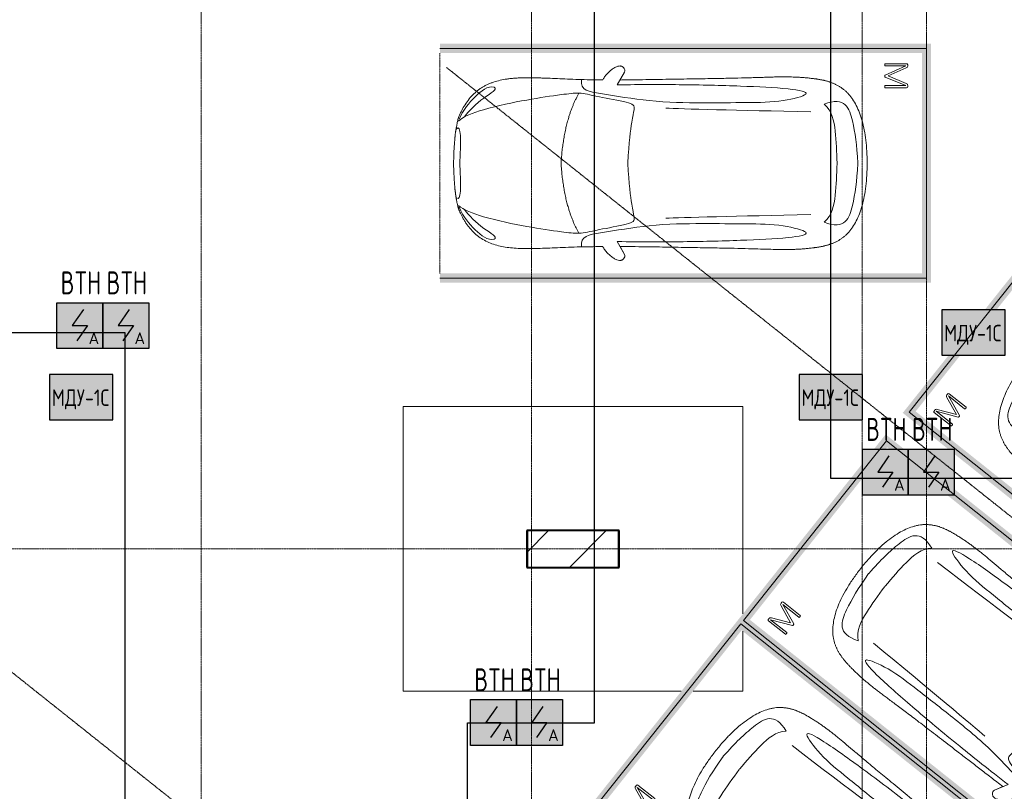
# Model space of a CAD drawing. Header units: millimetres. Extents: x -135639 to 224623, y -383017 to -59102.
# Tile 88 of 256: x 68618 to 79342, y -356255 to -347854. Entities that reach past the tile are written whole.
import ezdxf
from ezdxf.enums import TextEntityAlignment as Align

# ---------------------------------------------------------------- set-up
doc = ezdxf.new("R2010")
doc.units = ezdxf.units.MM
for name, pattern in [('ADSK_Линия сетки', [25, 20, -2.5, 0, -2.5]), ('CONTINOUS', [0]), ('Линия сетки', [25, 20, -2.5, 0, -2.5]), ('Невидимые', [5, 3, -2]), ('Штрих_3_3_', [6, 3, -3])]:
    doc.linetypes.add(name, pattern=pattern)
for name, color, linetype, lineweight in [('A-000-M_MASS', 7, 'Continuous', 18), ('A-200-M_WALL_INT', 7, 'Continuous', 18), ('C-953-M_PARKING', 7, 'Continuous', 18), ('C-953-MH_PARKING', 7, 'Невидимые', 18), ('S-160-M_FOUND', 7, 'Continuous', 18), ('S-280-M_COLUMN', 7, 'Continuous', 18), ('Z-030-M_GRID', 7, 'Continuous', 9), ('Арматура воздуховодов', 7, 'Continuous', 18), ('ОС', 5, 'Continuous', 25), ('ПС', 7, 'Continuous', 40), ('СС-011-ПОЖ-СИГНАЛИЗАЦИЯ', 1, 'Continuous', 30)]:
    doc.layers.add(name, color=color, linetype=linetype, lineweight=lineweight)
doc.layers.add('ССПС', color=5, linetype='Continuous')
doc.styles.add('1111', font='isocpeur.ttf')

# ---------------------------------------------------------------- blocks, each defined once
blk = doc.blocks.new('A_PAR_Parking - M-2663509-B2_-11_400_')
at = {"layer": 'C-953-M_PARKING', "true_color": 0xf7f9fb}
blk.add_hatch(color=7, dxfattribs=at).paths.add_polyline_path([(-1300, 2650), (-1300, -2700), (1300, -2700), (1300, 2650), (1200, 2650), (1200, -2600), (-1200, -2600), (-1200, 2650)])
at = {"layer": 'A-000-M_MASS', "color": 253, "true_color": 0xaaaaaa}
for p, q in [((-853, 717), (-993, 639)), ((-906, 687), (-993, 639)), ((853, 717), (993, 639)), ((993, 639), (906, 687))]:
    blk.add_line(p, q, dxfattribs=at)
for centre, start, end in [((-1010, 678), 223.4184, 293.9305), ((1010, 678), 246.0695, 316.5816)]:
    blk.add_arc(centre, 42.2, start, end, dxfattribs=at)
for points, knots in [([(-908, 876), (-908, 976), (-911, 1161), (-920, 1362), (-926, 1508), (-930, 1645), (-930, 1769), (-922, 1880), (-911, 1957), (-894, 2031), (-871, 2100), (-841, 2165), (-809, 2216), (-779, 2254), (-754, 2281), (-727, 2307), (-698, 2332), (-667, 2355), (-636, 2376), (-604, 2395), (-574, 2412), (-545, 2426), (-519, 2438), (-500, 2445), (-485, 2450), (-474, 2453), (-463, 2456), (-452, 2458), (-440, 2461), (-428, 2463), (-414, 2466), (-402, 2468), (-391, 2470), (-383, 2471), (-376, 2473), (-370, 2474), (-363, 2475), (-356, 2476), (-349, 2477), (-343, 2478), (-337, 2479), (-330, 2480), (-324, 2481), (-317, 2481), (-309, 2482), (-301, 2483), (-293, 2484), (-285, 2485), (-276, 2486), (-263, 2487), (-249, 2488), (-235, 2489), (-223, 2490), (-211, 2491), (-199, 2492), (-186, 2493), (-168, 2494), (-148, 2495), (-127, 2496), (-106, 2497), (-77, 2498), (-40, 2500), (-13, 2501), (1, 2501)], [-1, -1, -1, -1, -0.913265, -0.826531, -0.783163, -0.739796, -0.653061, -0.612245, -0.571429, -0.530612, -0.489796, -0.44898, -0.408163, -0.387755, -0.367347, -0.346939, -0.326531, -0.306122, -0.285714, -0.265306, -0.244898, -0.22449, -0.204082, -0.183673, -0.173469, -0.163265, -0.153061, -0.142857, -0.132653, -0.122449, -0.112245, -0.102041, -0.096939, -0.091837, -0.086735, -0.084184, -0.081633, -0.076531, -0.07398, -0.071429, -0.068878, -0.066327, -0.063776, -0.061224, -0.058673, -0.056122, -0.053571, -0.05102, -0.048469, -0.045918, -0.040816, -0.038265, -0.035714, -0.033163, -0.030612, -0.028061, -0.02551, -0.020408, -0.017857, -0.015306, -0.010204, -0.005102, 0, 0, 0, 0]), ([(1, 2501), (22, 2500), (51, 2499), (88, 2498), (113, 2497), (137, 2496), (160, 2494), (181, 2493), (201, 2492), (219, 2491), (237, 2489), (253, 2488), (268, 2487), (282, 2485), (295, 2484), (307, 2483), (320, 2481), (330, 2480), (338, 2479), (345, 2478), (350, 2477), (356, 2476), (361, 2475), (366, 2474), (371, 2473), (377, 2472), (385, 2471), (393, 2469), (403, 2467), (416, 2465), (434, 2462), (454, 2458), (476, 2453), (498, 2446), (521, 2437), (555, 2422), (605, 2396), (669, 2355), (730, 2307), (773, 2263), (802, 2225), (823, 2195), (841, 2164), (857, 2132), (871, 2099), (887, 2053), (904, 1994), (915, 1931), (922, 1879), (926, 1839), (928, 1798), (930, 1756), (930, 1720), (931, 1690), (931, 1667), (930, 1645), (930, 1621), (929, 1598), (929, 1566), (927, 1526), (925, 1459), (919, 1336), (911, 1145), (908, 970), (908, 876)], [-1, -1, -1, -1, -0.992347, -0.98852, -0.984694, -0.980867, -0.977041, -0.973214, -0.969388, -0.965561, -0.961735, -0.957908, -0.954082, -0.950255, -0.946429, -0.942602, -0.938776, -0.933673, -0.931122, -0.928571, -0.92602, -0.923469, -0.920918, -0.918367, -0.915816, -0.913265, -0.908163, -0.903061, -0.897959, -0.887755, -0.877551, -0.857143, -0.836735, -0.816327, -0.795918, -0.77551, -0.734694, -0.693878, -0.653061, -0.612245, -0.591837, -0.571429, -0.55102, -0.530612, -0.510204, -0.489796, -0.44898, -0.408163, -0.387755, -0.367347, -0.346939, -0.326531, -0.306122, -0.295918, -0.285714, -0.27551, -0.265306, -0.255102, -0.244898, -0.22449, -0.204082, -0.163265, -0.081633, 0, 0, 0, 0]), ([(-480, 2441), (-586, 2392), (-719, 2283), (-847, 2128), (-828, 2057)], [0, 0, 0, 0, 0.53668, 1.024735, 1.024735, 1.024735, 1.024735]), ([(-828, 2057), (-803, 2016), (-728, 2173), (-566, 2339), (-505, 2381)], [0, 0, 0, 0, 0.497572, 1.022643, 1.022643, 1.022643, 1.022643]), ([(-459, 2446), (-508, 2398), (-601, 2147), (-696, 1684), (-744, 1354), (-774, 1106), (-734, 996), (-660, 552), (-618, 522), (-447, 565), (-234, 590), (-2, 602)], [0, 0, 0, 0, 0.884172, 2.058368, 3.212407, 3.977765, 4.871213, 5.547774, 6.288901, 6.772879, 7.454401, 7.454401, 7.454401, 7.454401]), ([(459, 2446), (508, 2398), (601, 2147), (696, 1684), (744, 1354), (774, 1106), (734, 996), (660, 552), (618, 522), (447, 565), (234, 590), (2, 602)], [0, 0, 0, 0, 0.884172, 2.058368, 3.212407, 3.977765, 4.871213, 5.547774, 6.288901, 6.772879, 7.454401, 7.454401, 7.454401, 7.454401]), ([(480, 2441), (586, 2392), (719, 2283), (847, 2128), (828, 2057)], [0, 0, 0, 0, 0.53668, 1.024735, 1.024735, 1.024735, 1.024735]), ([(828, 2057), (803, 2016), (728, 2173), (566, 2339), (505, 2381)], [0, 0, 0, 0, 0.497572, 1.022643, 1.022643, 1.022643, 1.022643]), ([(-908, 1106), (-792, 1130), (-753, 859), (-663, 332), (-655, -196), (-661, -684), (-663, -1068), (-764, -1443), (-817, -1157), (-842, -605), (-857, -17), (-857, 454), (-853, 717)], [0, 0, 0, 0, 1.013953, 2.476159, 4.172855, 5.704608, 7.082231, 8.244161, 9.589947, 11.154659, 12.917121, 14.362976, 14.362976, 14.362976, 14.362976]), ([(908, 1106), (792, 1130), (753, 859), (663, 332), (655, -196), (661, -684), (663, -1068), (764, -1443), (817, -1157), (842, -605), (857, -17), (857, 454), (853, 717)], [0, 0, 0, 0, 1.013953, 2.476159, 4.172855, 5.704608, 7.082231, 8.244161, 9.589947, 11.154659, 12.917121, 14.362976, 14.362976, 14.362976, 14.362976]), ([(-1041, 649), (-1044, 652), (-1049, 657), (-1053, 664), (-1055, 669), (-1057, 675), (-1058, 682), (-1058, 688), (-1058, 702), (-1052, 723), (-1036, 756), (-1011, 790), (-985, 818), (-962, 839), (-944, 853), (-926, 866), (-914, 873), (-908, 876)], [-1, -1, -1, -1, -0.941667, -0.9125, -0.883333, -0.854167, -0.825, -0.795833, -0.766667, -0.65, -0.533333, -0.4, -0.266667, -0.2, -0.133333, -0.066667, 0, 0, 0, 0]), ([(908, 876), (913, 873), (923, 867), (944, 853), (971, 832), (1000, 803), (1026, 771), (1043, 742), (1053, 719), (1057, 703), (1059, 690), (1058, 680), (1056, 673), (1054, 666), (1050, 658), (1045, 652), (1041, 649)], [-1, -1, -1, -1, -0.941667, -0.883333, -0.766667, -0.65, -0.533333, -0.4, -0.333333, -0.266667, -0.2, -0.166667, -0.133333, -0.1, -0.066667, 0, 0, 0, 0]), ([(0, -2004), (-45, -2004), (-132, -2001), (-252, -1991), (-362, -1974), (-462, -1950), (-551, -1921), (-630, -1886), (-686, -1853), (-726, -1824), (-753, -1802), (-774, -1782), (-789, -1766), (-799, -1753), (-809, -1740), (-819, -1727), (-828, -1714), (-836, -1701), (-844, -1688), (-851, -1674), (-858, -1661), (-864, -1647), (-870, -1634), (-876, -1620), (-881, -1606), (-885, -1592), (-890, -1578), (-894, -1565), (-897, -1551), (-901, -1537), (-904, -1524), (-907, -1510), (-909, -1497), (-912, -1483), (-914, -1470), (-916, -1457), (-918, -1444), (-919, -1432), (-921, -1419), (-923, -1403), (-925, -1383), (-928, -1361), (-930, -1339), (-932, -1318), (-934, -1290), (-936, -1257), (-938, -1218), (-939, -1179), (-940, -1139), (-940, -1097), (-939, -1039), (-938, -958), (-934, -846), (-931, -714), (-926, -559), (-923, -376), (-919, -163), (-915, 82), (-911, 315), (-908, 521), (-907, 631), (-906, 687)], [-1, -1, -1, -1, -0.97619, -0.952381, -0.928571, -0.904762, -0.880952, -0.857143, -0.833333, -0.821429, -0.809524, -0.797619, -0.791667, -0.785714, -0.779762, -0.77381, -0.767857, -0.761905, -0.755952, -0.75, -0.744048, -0.738095, -0.732143, -0.72619, -0.720238, -0.714286, -0.708333, -0.702381, -0.696429, -0.690476, -0.684524, -0.678571, -0.672619, -0.666667, -0.660714, -0.654762, -0.64881, -0.642857, -0.636905, -0.630952, -0.619048, -0.607143, -0.595238, -0.583333, -0.571429, -0.547619, -0.52381, -0.5, -0.47619, -0.452381, -0.428571, -0.380952, -0.333333, -0.285714, -0.238095, -0.190476, -0.142857, -0.095238, -0.047619, -0.02381, 0, 0, 0, 0]), ([(906, 687), (907, 631), (908, 521), (911, 367), (913, 222), (916, 41), (919, -163), (923, -376), (926, -559), (930, -688), (932, -780), (934, -844), (936, -902), (938, -956), (939, -1007), (940, -1053), (940, -1097), (940, -1139), (939, -1179), (938, -1218), (936, -1257), (934, -1290), (932, -1318), (930, -1339), (928, -1361), (925, -1383), (923, -1403), (921, -1419), (919, -1432), (918, -1444), (916, -1457), (914, -1470), (912, -1483), (909, -1497), (907, -1510), (904, -1524), (901, -1537), (897, -1551), (894, -1565), (890, -1578), (885, -1592), (881, -1606), (876, -1620), (870, -1634), (864, -1647), (858, -1661), (851, -1674), (844, -1688), (836, -1701), (828, -1714), (819, -1727), (809, -1740), (799, -1753), (789, -1766), (774, -1782), (753, -1802), (726, -1824), (686, -1853), (607, -1900), (495, -1942), (362, -1974), (252, -1991), (132, -2001), (45, -2004), (0, -2004)], [-1, -1, -1, -1, -0.97619, -0.952381, -0.928571, -0.904762, -0.857143, -0.809524, -0.761905, -0.714286, -0.690476, -0.666667, -0.642857, -0.619048, -0.595238, -0.571429, -0.547619, -0.52381, -0.5, -0.47619, -0.452381, -0.428571, -0.416667, -0.404762, -0.392857, -0.380952, -0.369048, -0.363095, -0.357143, -0.35119, -0.345238, -0.339286, -0.333333, -0.327381, -0.321429, -0.315476, -0.309524, -0.303571, -0.297619, -0.291667, -0.285714, -0.279762, -0.27381, -0.267857, -0.261905, -0.255952, -0.25, -0.244048, -0.238095, -0.232143, -0.22619, -0.220238, -0.214286, -0.208333, -0.202381, -0.190476, -0.178571, -0.166667, -0.142857, -0.095238, -0.071429, -0.047619, -0.02381, 0, 0, 0, 0]), ([(-643, -1535), (-732, -1765), (-468, -1855), (-203, -1891), (-2, -1902)], [0, 0, 0, 0, 0.867049, 1.684227, 1.684227, 1.684227, 1.684227]), ([(-643, -1535), (-570, -1622), (-349, -1664), (-124, -1672), (-2, -1676)], [0, 0, 0, 0, 0.616728, 1.242165, 1.242165, 1.242165, 1.242165]), ([(643, -1535), (732, -1765), (468, -1855), (203, -1891), (2, -1902)], [0, 0, 0, 0, 0.867049, 1.684227, 1.684227, 1.684227, 1.684227]), ([(643, -1535), (570, -1622), (349, -1664), (124, -1672), (2, -1676)], [0, 0, 0, 0, 0.616728, 1.242165, 1.242165, 1.242165, 1.242165])]:
    blk.add_open_spline(points, degree=3, knots=knots, dxfattribs=at)
for points, degree in [([(-376, 2470), (-425, 2412), (-257, 2425), (-2, 2432)], 3), ([(376, 2470), (425, 2412), (257, 2425), (2, 2432)], 3), ([(-2, 1330), (-478, 1299), (-762, 1135)], 2), ([(2, 1330), (478, 1299), (762, 1135)], 2), ([(-599, 190), (-592, 24), (-575, -588), (-560, -1389)], 3), ([(599, 190), (592, 24), (575, -588), (560, -1389)], 3)]:
    blk.add_open_spline(points, degree=degree, dxfattribs=at)
at = {"layer": 'C-953-M_PARKING', "color": 253, "true_color": 0xaaaaaa}
for p, q in [((-1250, -2650), (-1250, 2650)), ((1250, 2650), (1250, -2650)), ((823, -2198), (822, -2200)), ((822, -2200), (822, -2434)), ((825, -2196), (823, -2198)), ((823, -2198), (825, -2196)), ((828, -2195), (825, -2196)), ((825, -2196), (828, -2195)), ((834, -2195), (828, -2195)), ((840, -2195), (834, -2195)), ((844, -2196), (840, -2195)), ((840, -2195), (844, -2196)), ((846, -2198), (844, -2196)), ((844, -2196), (846, -2198)), ((846, -2200), (846, -2198)), ((938, -2199), (846, -2425)), ((846, -2425), (846, -2200)), ((869, -2430), (950, -2232)), ((939, -2197), (938, -2199)), ((938, -2199), (939, -2197)), ((941, -2196), (939, -2197)), ((939, -2197), (941, -2196)), ((944, -2195), (941, -2196)), ((941, -2196), (944, -2195)), ((949, -2195), (944, -2195)), ((944, -2195), (949, -2195)), ((953, -2195), (949, -2195)), ((949, -2195), (953, -2195)), ((950, -2232), (1037, -2429)), ((956, -2196), (953, -2195)), ((953, -2195), (956, -2196)), ((958, -2197), (956, -2196)), ((956, -2196), (958, -2197)), ((960, -2199), (958, -2197)), ((958, -2197), (960, -2199)), ((1059, -2425), (960, -2199)), ((1061, -2196), (1059, -2198)), ((1059, -2198), (1061, -2196)), ((1059, -2198), (1059, -2200)), ((1059, -2200), (1059, -2425)), ((1065, -2195), (1061, -2196)), ((1061, -2196), (1065, -2195)), ((1070, -2195), (1065, -2195)), ((1076, -2195), (1070, -2195)), ((1080, -2196), (1076, -2195)), ((1076, -2195), (1080, -2196)), ((1082, -2198), (1080, -2196)), ((1080, -2196), (1082, -2198)), ((1083, -2200), (1082, -2198)), ((1082, -2198), (1083, -2200)), ((1083, -2434), (1083, -2200)), ((822, -2434), (826, -2443)), ((826, -2443), (833, -2446)), ((833, -2446), (846, -2446)), ((846, -2446), (855, -2445)), ((855, -2445), (861, -2442)), ((861, -2442), (866, -2437)), ((866, -2437), (869, -2430)), ((1037, -2429), (1041, -2437)), ((1041, -2437), (1046, -2442)), ((1046, -2442), (1051, -2445)), ((1051, -2445), (1058, -2446)), ((1058, -2446), (1072, -2446)), ((1072, -2446), (1075, -2445)), ((1075, -2445), (1072, -2446)), ((1075, -2445), (1079, -2443)), ((1079, -2443), (1075, -2445)), ((1079, -2443), (1082, -2440)), ((1082, -2440), (1079, -2443)), ((1082, -2440), (1083, -2434)), ((1250, -2650), (-1250, -2650))]:
    blk.add_line(p, q, dxfattribs=at)
at = {"layer": 'C-953-MH_PARKING', "color": 253, "linetype": 'Штрих_3_3_', "true_color": 0xaaaaaa}
blk.add_line((-1200, 2650), (1200, 2650), dxfattribs=at)
blk = doc.blocks.new('A_PAR_Parking - M-V20-B2_-11_400_')
at = {"layer": 'C-953-M_PARKING', "true_color": 0xf7f9fb}
blk.add_hatch(color=7, dxfattribs=at).paths.add_polyline_path([(1300, 2650), (1200, 2650), (1200, -2600), (-1200, -2600), (-1200, 2650), (-1300, 2650), (-1300, -2700), (1300, -2700), (1300, 2140)])
at = {"layer": 'A-000-M_MASS', "color": 253, "true_color": 0xaaaaaa}
for p, q in [((-853, 717), (-993, 639)), ((-906, 687), (-993, 639)), ((853, 717), (993, 639)), ((993, 639), (906, 687))]:
    blk.add_line(p, q, dxfattribs=at)
for centre, start, end in [((-1010, 678), 223.4184, 293.9305), ((1010, 678), 246.0695, 316.5816)]:
    blk.add_arc(centre, 42.2, start, end, dxfattribs=at)
for points, knots in [([(-908, 876), (-908, 976), (-911, 1161), (-920, 1362), (-926, 1508), (-930, 1645), (-930, 1769), (-922, 1880), (-911, 1957), (-894, 2031), (-871, 2100), (-841, 2165), (-809, 2216), (-779, 2254), (-754, 2281), (-727, 2307), (-698, 2332), (-667, 2355), (-636, 2376), (-604, 2395), (-574, 2412), (-545, 2426), (-519, 2438), (-500, 2445), (-485, 2450), (-474, 2453), (-463, 2456), (-452, 2458), (-440, 2461), (-428, 2463), (-414, 2466), (-402, 2468), (-391, 2470), (-383, 2471), (-376, 2473), (-370, 2474), (-363, 2475), (-356, 2476), (-349, 2477), (-343, 2478), (-337, 2479), (-330, 2480), (-324, 2481), (-317, 2481), (-309, 2482), (-301, 2483), (-293, 2484), (-285, 2485), (-276, 2486), (-263, 2487), (-249, 2488), (-235, 2489), (-223, 2490), (-211, 2491), (-199, 2492), (-186, 2493), (-168, 2494), (-148, 2495), (-127, 2496), (-106, 2497), (-77, 2498), (-40, 2500), (-13, 2501), (1, 2501)], [-1, -1, -1, -1, -0.913265, -0.826531, -0.783163, -0.739796, -0.653061, -0.612245, -0.571429, -0.530612, -0.489796, -0.44898, -0.408163, -0.387755, -0.367347, -0.346939, -0.326531, -0.306122, -0.285714, -0.265306, -0.244898, -0.22449, -0.204082, -0.183673, -0.173469, -0.163265, -0.153061, -0.142857, -0.132653, -0.122449, -0.112245, -0.102041, -0.096939, -0.091837, -0.086735, -0.084184, -0.081633, -0.076531, -0.07398, -0.071429, -0.068878, -0.066327, -0.063776, -0.061224, -0.058673, -0.056122, -0.053571, -0.05102, -0.048469, -0.045918, -0.040816, -0.038265, -0.035714, -0.033163, -0.030612, -0.028061, -0.02551, -0.020408, -0.017857, -0.015306, -0.010204, -0.005102, 0, 0, 0, 0]), ([(1, 2501), (22, 2500), (51, 2499), (88, 2498), (113, 2497), (137, 2496), (160, 2494), (181, 2493), (201, 2492), (219, 2491), (237, 2489), (253, 2488), (268, 2487), (282, 2485), (295, 2484), (307, 2483), (320, 2481), (330, 2480), (338, 2479), (345, 2478), (350, 2477), (356, 2476), (361, 2475), (366, 2474), (371, 2473), (377, 2472), (385, 2471), (393, 2469), (403, 2467), (416, 2465), (434, 2462), (454, 2458), (476, 2453), (498, 2446), (521, 2437), (555, 2422), (605, 2396), (669, 2355), (730, 2307), (773, 2263), (802, 2225), (823, 2195), (841, 2164), (857, 2132), (871, 2099), (887, 2053), (904, 1994), (915, 1931), (922, 1879), (926, 1839), (928, 1798), (930, 1756), (930, 1720), (931, 1690), (931, 1667), (930, 1645), (930, 1621), (929, 1598), (929, 1566), (927, 1526), (925, 1459), (919, 1336), (911, 1145), (908, 970), (908, 876)], [-1, -1, -1, -1, -0.992347, -0.98852, -0.984694, -0.980867, -0.977041, -0.973214, -0.969388, -0.965561, -0.961735, -0.957908, -0.954082, -0.950255, -0.946429, -0.942602, -0.938776, -0.933673, -0.931122, -0.928571, -0.92602, -0.923469, -0.920918, -0.918367, -0.915816, -0.913265, -0.908163, -0.903061, -0.897959, -0.887755, -0.877551, -0.857143, -0.836735, -0.816327, -0.795918, -0.77551, -0.734694, -0.693878, -0.653061, -0.612245, -0.591837, -0.571429, -0.55102, -0.530612, -0.510204, -0.489796, -0.44898, -0.408163, -0.387755, -0.367347, -0.346939, -0.326531, -0.306122, -0.295918, -0.285714, -0.27551, -0.265306, -0.255102, -0.244898, -0.22449, -0.204082, -0.163265, -0.081633, 0, 0, 0, 0]), ([(-480, 2441), (-586, 2392), (-719, 2283), (-847, 2128), (-828, 2057)], [0, 0, 0, 0, 0.53668, 1.024735, 1.024735, 1.024735, 1.024735]), ([(-828, 2057), (-803, 2016), (-728, 2173), (-566, 2339), (-505, 2381)], [0, 0, 0, 0, 0.497572, 1.022643, 1.022643, 1.022643, 1.022643]), ([(-459, 2446), (-508, 2398), (-601, 2147), (-696, 1684), (-744, 1354), (-774, 1106), (-734, 996), (-660, 552), (-618, 522), (-447, 565), (-234, 590), (-2, 602)], [0, 0, 0, 0, 0.884172, 2.058368, 3.212407, 3.977765, 4.871213, 5.547774, 6.288901, 6.772879, 7.454401, 7.454401, 7.454401, 7.454401]), ([(459, 2446), (508, 2398), (601, 2147), (696, 1684), (744, 1354), (774, 1106), (734, 996), (660, 552), (618, 522), (447, 565), (234, 590), (2, 602)], [0, 0, 0, 0, 0.884172, 2.058368, 3.212407, 3.977765, 4.871213, 5.547774, 6.288901, 6.772879, 7.454401, 7.454401, 7.454401, 7.454401]), ([(480, 2441), (586, 2392), (719, 2283), (847, 2128), (828, 2057)], [0, 0, 0, 0, 0.53668, 1.024735, 1.024735, 1.024735, 1.024735]), ([(828, 2057), (803, 2016), (728, 2173), (566, 2339), (505, 2381)], [0, 0, 0, 0, 0.497572, 1.022643, 1.022643, 1.022643, 1.022643]), ([(-908, 1106), (-792, 1130), (-753, 859), (-663, 332), (-655, -196), (-661, -684), (-663, -1068), (-764, -1443), (-817, -1157), (-842, -605), (-857, -17), (-857, 454), (-853, 717)], [0, 0, 0, 0, 1.013953, 2.476159, 4.172855, 5.704608, 7.082231, 8.244161, 9.589947, 11.154659, 12.917121, 14.362976, 14.362976, 14.362976, 14.362976]), ([(908, 1106), (792, 1130), (753, 859), (663, 332), (655, -196), (661, -684), (663, -1068), (764, -1443), (817, -1157), (842, -605), (857, -17), (857, 454), (853, 717)], [0, 0, 0, 0, 1.013953, 2.476159, 4.172855, 5.704608, 7.082231, 8.244161, 9.589947, 11.154659, 12.917121, 14.362976, 14.362976, 14.362976, 14.362976]), ([(-1041, 649), (-1044, 652), (-1049, 657), (-1053, 664), (-1055, 669), (-1057, 675), (-1058, 682), (-1058, 688), (-1058, 702), (-1052, 723), (-1036, 756), (-1011, 790), (-985, 818), (-962, 839), (-944, 853), (-926, 866), (-914, 873), (-908, 876)], [-1, -1, -1, -1, -0.941667, -0.9125, -0.883333, -0.854167, -0.825, -0.795833, -0.766667, -0.65, -0.533333, -0.4, -0.266667, -0.2, -0.133333, -0.066667, 0, 0, 0, 0]), ([(908, 876), (913, 873), (923, 867), (944, 853), (971, 832), (1000, 803), (1026, 771), (1043, 742), (1053, 719), (1057, 703), (1059, 690), (1058, 680), (1056, 673), (1054, 666), (1050, 658), (1045, 652), (1041, 649)], [-1, -1, -1, -1, -0.941667, -0.883333, -0.766667, -0.65, -0.533333, -0.4, -0.333333, -0.266667, -0.2, -0.166667, -0.133333, -0.1, -0.066667, 0, 0, 0, 0]), ([(0, -2004), (-45, -2004), (-132, -2001), (-252, -1991), (-362, -1974), (-462, -1950), (-551, -1921), (-630, -1886), (-686, -1853), (-726, -1824), (-753, -1802), (-774, -1782), (-789, -1766), (-799, -1753), (-809, -1740), (-819, -1727), (-828, -1714), (-836, -1701), (-844, -1688), (-851, -1674), (-858, -1661), (-864, -1647), (-870, -1634), (-876, -1620), (-881, -1606), (-885, -1592), (-890, -1578), (-894, -1565), (-897, -1551), (-901, -1537), (-904, -1524), (-907, -1510), (-909, -1497), (-912, -1483), (-914, -1470), (-916, -1457), (-918, -1444), (-919, -1432), (-921, -1419), (-923, -1403), (-925, -1383), (-928, -1361), (-930, -1339), (-932, -1318), (-934, -1290), (-936, -1257), (-938, -1218), (-939, -1179), (-940, -1139), (-940, -1097), (-939, -1039), (-938, -958), (-934, -846), (-931, -714), (-926, -559), (-923, -376), (-919, -163), (-915, 82), (-911, 315), (-908, 521), (-907, 631), (-906, 687)], [-1, -1, -1, -1, -0.97619, -0.952381, -0.928571, -0.904762, -0.880952, -0.857143, -0.833333, -0.821429, -0.809524, -0.797619, -0.791667, -0.785714, -0.779762, -0.77381, -0.767857, -0.761905, -0.755952, -0.75, -0.744048, -0.738095, -0.732143, -0.72619, -0.720238, -0.714286, -0.708333, -0.702381, -0.696429, -0.690476, -0.684524, -0.678571, -0.672619, -0.666667, -0.660714, -0.654762, -0.64881, -0.642857, -0.636905, -0.630952, -0.619048, -0.607143, -0.595238, -0.583333, -0.571429, -0.547619, -0.52381, -0.5, -0.47619, -0.452381, -0.428571, -0.380952, -0.333333, -0.285714, -0.238095, -0.190476, -0.142857, -0.095238, -0.047619, -0.02381, 0, 0, 0, 0]), ([(906, 687), (907, 631), (908, 521), (911, 367), (913, 222), (916, 41), (919, -163), (923, -376), (926, -559), (930, -688), (932, -780), (934, -844), (936, -902), (938, -956), (939, -1007), (940, -1053), (940, -1097), (940, -1139), (939, -1179), (938, -1218), (936, -1257), (934, -1290), (932, -1318), (930, -1339), (928, -1361), (925, -1383), (923, -1403), (921, -1419), (919, -1432), (918, -1444), (916, -1457), (914, -1470), (912, -1483), (909, -1497), (907, -1510), (904, -1524), (901, -1537), (897, -1551), (894, -1565), (890, -1578), (885, -1592), (881, -1606), (876, -1620), (870, -1634), (864, -1647), (858, -1661), (851, -1674), (844, -1688), (836, -1701), (828, -1714), (819, -1727), (809, -1740), (799, -1753), (789, -1766), (774, -1782), (753, -1802), (726, -1824), (686, -1853), (607, -1900), (495, -1942), (362, -1974), (252, -1991), (132, -2001), (45, -2004), (0, -2004)], [-1, -1, -1, -1, -0.97619, -0.952381, -0.928571, -0.904762, -0.857143, -0.809524, -0.761905, -0.714286, -0.690476, -0.666667, -0.642857, -0.619048, -0.595238, -0.571429, -0.547619, -0.52381, -0.5, -0.47619, -0.452381, -0.428571, -0.416667, -0.404762, -0.392857, -0.380952, -0.369048, -0.363095, -0.357143, -0.35119, -0.345238, -0.339286, -0.333333, -0.327381, -0.321429, -0.315476, -0.309524, -0.303571, -0.297619, -0.291667, -0.285714, -0.279762, -0.27381, -0.267857, -0.261905, -0.255952, -0.25, -0.244048, -0.238095, -0.232143, -0.22619, -0.220238, -0.214286, -0.208333, -0.202381, -0.190476, -0.178571, -0.166667, -0.142857, -0.095238, -0.071429, -0.047619, -0.02381, 0, 0, 0, 0]), ([(-643, -1535), (-732, -1765), (-468, -1855), (-203, -1891), (-2, -1902)], [0, 0, 0, 0, 0.867049, 1.684227, 1.684227, 1.684227, 1.684227]), ([(-643, -1535), (-570, -1622), (-349, -1664), (-124, -1672), (-2, -1676)], [0, 0, 0, 0, 0.616728, 1.242165, 1.242165, 1.242165, 1.242165]), ([(643, -1535), (732, -1765), (468, -1855), (203, -1891), (2, -1902)], [0, 0, 0, 0, 0.867049, 1.684227, 1.684227, 1.684227, 1.684227]), ([(643, -1535), (570, -1622), (349, -1664), (124, -1672), (2, -1676)], [0, 0, 0, 0, 0.616728, 1.242165, 1.242165, 1.242165, 1.242165])]:
    blk.add_open_spline(points, degree=3, knots=knots, dxfattribs=at)
for points, degree in [([(-376, 2470), (-425, 2412), (-257, 2425), (-2, 2432)], 3), ([(376, 2470), (425, 2412), (257, 2425), (2, 2432)], 3), ([(-2, 1330), (-478, 1299), (-762, 1135)], 2), ([(2, 1330), (478, 1299), (762, 1135)], 2), ([(-599, 190), (-592, 24), (-575, -588), (-560, -1389)], 3), ([(599, 190), (592, 24), (575, -588), (560, -1389)], 3)]:
    blk.add_open_spline(points, degree=degree, dxfattribs=at)
at = {"layer": 'C-953-M_PARKING', "color": 253, "true_color": 0xaaaaaa}
for p, q in [((-1250, -2650), (-1250, 2650)), ((1250, 2650), (1250, -2650)), ((823, -2198), (822, -2200)), ((822, -2200), (823, -2198)), ((822, -2200), (822, -2434)), ((825, -2196), (823, -2198)), ((823, -2198), (825, -2196)), ((828, -2195), (825, -2196)), ((825, -2196), (828, -2195)), ((834, -2195), (828, -2195)), ((840, -2195), (834, -2195)), ((844, -2196), (840, -2195)), ((840, -2195), (844, -2196)), ((846, -2198), (844, -2196)), ((844, -2196), (846, -2198)), ((846, -2200), (846, -2198)), ((846, -2198), (846, -2200)), ((938, -2199), (846, -2425)), ((846, -2425), (846, -2200)), ((869, -2430), (950, -2232)), ((939, -2197), (938, -2199)), ((938, -2199), (939, -2197)), ((941, -2196), (939, -2197)), ((939, -2197), (941, -2196)), ((944, -2195), (941, -2196)), ((941, -2196), (944, -2195)), ((949, -2195), (944, -2195)), ((944, -2195), (949, -2195)), ((953, -2195), (949, -2195)), ((949, -2195), (953, -2195)), ((950, -2232), (1037, -2429)), ((956, -2196), (953, -2195)), ((953, -2195), (956, -2196)), ((958, -2197), (956, -2196)), ((956, -2196), (958, -2197)), ((960, -2199), (958, -2197)), ((958, -2197), (960, -2199)), ((1059, -2425), (960, -2199)), ((1061, -2196), (1059, -2198)), ((1059, -2198), (1061, -2196)), ((1059, -2198), (1059, -2200)), ((1059, -2200), (1059, -2198)), ((1059, -2200), (1059, -2425)), ((1065, -2195), (1061, -2196)), ((1061, -2196), (1065, -2195)), ((1070, -2195), (1065, -2195)), ((1076, -2195), (1070, -2195)), ((1080, -2196), (1076, -2195)), ((1076, -2195), (1080, -2196)), ((1082, -2198), (1080, -2196)), ((1080, -2196), (1082, -2198)), ((1083, -2200), (1082, -2198)), ((1082, -2198), (1083, -2200)), ((1083, -2434), (1083, -2200)), ((822, -2434), (826, -2443)), ((826, -2443), (833, -2446)), ((833, -2446), (846, -2446)), ((846, -2446), (855, -2445)), ((855, -2445), (861, -2442)), ((861, -2442), (866, -2437)), ((866, -2437), (869, -2430)), ((1037, -2429), (1041, -2437)), ((1041, -2437), (1046, -2442)), ((1046, -2442), (1051, -2445)), ((1051, -2445), (1058, -2446)), ((1058, -2446), (1072, -2446)), ((1072, -2446), (1075, -2445)), ((1075, -2445), (1072, -2446)), ((1075, -2445), (1079, -2443)), ((1079, -2443), (1075, -2445)), ((1079, -2443), (1082, -2440)), ((1082, -2440), (1079, -2443)), ((1082, -2440), (1083, -2434)), ((1250, -2650), (-1250, -2650))]:
    blk.add_line(p, q, dxfattribs=at)
at = {"layer": 'C-953-MH_PARKING', "color": 253, "linetype": 'Штрих_3_3_', "true_color": 0xaaaaaa}
blk.add_line((-1200, 2650), (1200, 2650), dxfattribs=at)
blk = doc.blocks.new('135_SLK_GD_AR_rvt-1-B2_-11_400_')
at = {"layer": 'A-200-M_WALL_INT', "color": 253, "lineweight": 40, "true_color": 0xaaaaaa}
for p, q in [((83702, 8302), (82698, 8302)), ((82698, 8302), (82698, 8300)), ((82698, 8300), (82698, 7900)), ((83702, 8300), (83702, 8302)), ((83702, 7898), (83702, 8300)), ((82698, 7900), (82698, 7898)), ((82698, 7898), (83700, 7898)), ((83700, 7898), (83702, 7898))]:
    blk.add_line(p, q, dxfattribs=at)
at = {"layer": 'C-953-M_PARKING', "color": 253, "lineweight": 18, "true_color": 0xaaaaaa}
for name, p, rotation in [('A_PAR_Parking - M-2663509-B2_-11_400_', (84400, 12300), 90.00000000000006), ('A_PAR_Parking - M-V20-B2_-11_400_', (89714, 8918), 231.4999999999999), ('A_PAR_Parking - M-V20-B2_-11_400_', (87909, 6649), 231.4999999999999), ('A_PAR_Parking - M-V20-B2_-11_400_', (86324, 4657), 231.4999999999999)]:
    blk.add_blockref(name, p, dxfattribs=dict(at, rotation=rotation))
blk = doc.blocks.new('Бетон-Прямоугольная-Колонна - CLM_Подземные этажи_В40-400х1000-V255-B2_-11_400_')
at = {"layer": 'S-280-M_COLUMN', "lineweight": 9, "true_color": 0xaaaaaa}
h = blk.add_hatch(dxfattribs=at)
h.set_pattern_fill('FP_132', color=253, style=0, pattern_type=2)
h.set_pattern_definition([(135, (8100, -83200), (-628.618, -628.618), []), (135, (8100, -82571.4), (-628.618, -628.618), [1111.25, -222.25, 6.706, -215.544])])
h.paths.add_polyline_path([(200, 500), (-200, 500), (-200, -500), (200, -500)])
at = {"layer": 'S-280-M_COLUMN', "color": 253, "lineweight": 40, "true_color": 0xaaaaaa}
for p, q in [((200, 500), (-200, 500)), ((-200, 500), (-200, -500)), ((200, -500), (200, 500)), ((-200, -500), (200, -500))]:
    blk.add_line(p, q, dxfattribs=at)
blk = doc.blocks.new('135_SLK_GD_KR_rvt-1-B2_-11_400_')
at = {"layer": 'S-160-M_FOUND', "color": 253, "true_color": 0xaaaaaa}
for p, q in [((85050, 9650), (81350, 9650)), ((81350, 9650), (81350, 6550)), ((85050, 7392), (85050, 9650)), ((85050, 6550), (85050, 7204)), ((81350, 6550), (84380, 6550)), ((84508, 6550), (85050, 6550))]:
    blk.add_line(p, q, dxfattribs=at)
at = {"layer": 'S-280-M_COLUMN', "color": 253, "lineweight": 18, "true_color": 0xaaaaaa, "rotation": 269.9999999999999}
blk.add_blockref('Бетон-Прямоугольная-Колонна - CLM_Подземные этажи_В40-400х1000-V255-B2_-11_400_', (83200, 8100), dxfattribs=at)
blk = doc.blocks.new('-2 этаж')
at = {"layer": 'Z-030-M_GRID', "color": 253, "linetype": 'Линия сетки', "true_color": 0xaaaaaa}
for p, q in [((338242.3, -369623.5), (338242.3, -216207.4)), ((341842.3, -369623.3), (341842.3, -216207.4)), ((345442.3, -369623.1), (345442.3, -216207.4)), ((346142.3, -367088.3), (346142.3, -216207.4)), ((415043.2, -341827.3), (255413.4, -341827.3))]:
    blk.add_line(p, q, dxfattribs=at)
at = {"layer": 'Z-030-M_GRID', "color": 254, "linetype": 'ADSK_Линия сетки', "true_color": 0xd4d4d4}
for p, q in [((340913.4, -336583.6), (361647.5, -353076.2)), ((335871, -342922.7), (356605.1, -359415.3))]:
    blk.add_line(p, q, dxfattribs=at)
at = {"lineweight": 5}
for name in ['135_SLK_GD_KR_rvt-1-B2_-11_400_', '135_SLK_GD_AR_rvt-1-B2_-11_400_']:
    blk.add_blockref(name, (259092.3, -349927.3), dxfattribs=at)
blk = doc.blocks.new('*U4706')
at = {"lineweight": 35, "true_color": 0xffffff}
h = blk.add_hatch(color=7, dxfattribs=at)
h.dxf.hatch_style = 1
h.paths.add_polyline_path([(0, 500), (0, 0), (500, 0), (500, 500)])
at = {"color": 1, "linetype": 'ByBlock', "lineweight": -2}
for p, q in [((289, 426), (167, 250)), ((167, 250), (333, 250)), ((333, 250), (219, 86))]:
    blk.add_line(p, q, dxfattribs=at)
at = {"color": 1, "linetype": 'ByBlock', "lineweight": -2, "ltscale": 0.1}
blk.add_lwpolyline([(0, 500), (500, 500), (500, 0), (0, 0)], close=True, dxfattribs=at)
at = {"color": 1, "linetype": 'ByBlock', "lineweight": -2, "ltscale": 1000, "style": '1111'}
blk.add_text('A', height=128, dxfattribs=at).set_placement((403, 49), align=Align.CENTER)
at = {"color": 0, "linetype": 'ByBlock', "lineweight": -2, "style": '1111'}
blk.add_attdef('INDEX', (-63, -235), '', height=125, dxfattribs=at)
at = {"color": 0, "linetype": 'ByBlock', "lineweight": -2, "style": '1111', "flags": 1}
for tag, p in [('NAME_DEVICE', (-64, -421)), ('NUM_POM', (-82, -847))]:
    blk.add_attdef(tag, p, '', height=125, dxfattribs=at)
at = {"color": 0, "linetype": 'ByBlock', "lineweight": -2, "style": '1111', "width": 0.7}
blk.add_attdef('NUM_DEVICE', (-64, -630), '', height=125, dxfattribs=at)
blk = doc.blocks.new('ger')
at = {"lineweight": 40, "ltscale": 2, "true_color": 0xffffff}
h = blk.add_hatch(color=7, dxfattribs=at)
h.dxf.hatch_style = 1
h.paths.add_polyline_path([(491036, -67336), (491036, -66843), (490345, -66843), (490345, -67336)])
at = {"layer": 'ОС', "color": 1, "lineweight": 30}
blk.add_lwpolyline([(491036, -66843), (490345, -66843), (490345, -67336), (491036, -67336)], close=True, dxfattribs=at)
at = {"layer": 'ССПС', "color": 1, "lineweight": -2, "ltscale": 1000, "style": '1111', "width": 0.8}
blk.add_text('МДУ-1С', height=180, dxfattribs=at).set_placement((490371, -67186))

msp = doc.modelspace()

# ---------------------------------------------------------------- linework, layer by layer
at = {"layer": 'СС-011-ПОЖ-СИГНАЛИЗАЦИЯ', "lineweight": 30}
for points in [[(68115, -347450), (68115, -351259), (69764, -351259), (69764, -357161), (68683, -357161), (68683, -362308), (66505, -362308), (66505, -363377), (68246, -363377), (73745, -367988), (73745, -370178), (83326, -370178), (83326, -368022), (79497, -368022), (74629, -363958), (74629, -363103), (73494, -363103), (73494, -355511), (74878, -355511), (74878, -347596)], [(77449, -347596), (77449, -352847), (80887, -352847), (80887, -347826)]]:
    msp.add_lwpolyline(points, dxfattribs=at)

# ---------------------------------------------------------------- block references
at = {"color": 0}
msp.add_blockref('-2 этаж', (-267648, -11789), dxfattribs=at)
at = {"layer": 'Арматура воздуховодов', "lineweight": 30}
for p in [(-411685, -284170), (-421402, -284873), (-413239, -284873)]:
    msp.add_blockref('ger', p, dxfattribs=at)
at = {"layer": 'ПС', "color": 7, "linetype": 'CONTINOUS', "lineweight": 30, "ltscale": 100}
ref = msp.add_blockref('*U4706', (69023, -351435), dxfattribs=dict(at, xscale=1.000736, yscale=1.000736, zscale=1.000736))
ref.add_attrib('NUM_DEVICE', 'BTH', dxfattribs={"layer": '0', "color": 0, "linetype": 'ByBlock', "lineweight": -2, "ltscale": 100, "height": 250.2, "style": '1111', "width": 0.7}).set_placement((69285, -350844), align=Align.CENTER)
ref = msp.add_blockref('*U4706', (69523, -351435), dxfattribs=dict(at, xscale=1.000736, yscale=1.000736, zscale=1.000736))
ref.add_attrib('NUM_DEVICE', 'BTH', dxfattribs={"layer": '0', "color": 0, "linetype": 'ByBlock', "lineweight": -2, "ltscale": 100, "height": 250.2, "style": '1111', "width": 0.7}).set_placement((69785, -350844), align=Align.CENTER)
ref = msp.add_blockref('*U4706', (77796, -353030), dxfattribs=dict(at, xscale=1.000736, yscale=1.000736, zscale=1.000736))
ref.add_attrib('NUM_DEVICE', 'BTH', dxfattribs={"layer": '0', "color": 0, "linetype": 'ByBlock', "lineweight": -2, "ltscale": 100, "height": 250.2, "style": '1111', "width": 0.7}).set_placement((78057, -352439), align=Align.CENTER)
ref = msp.add_blockref('*U4706', (78296, -353030), dxfattribs=dict(at, xscale=1.000736, yscale=1.000736, zscale=1.000736))
ref.add_attrib('NUM_DEVICE', 'BTH', dxfattribs={"layer": '0', "color": 0, "linetype": 'ByBlock', "lineweight": -2, "ltscale": 100, "height": 250.2, "style": '1111', "width": 0.7}).set_placement((78557, -352439), align=Align.CENTER)
ref = msp.add_blockref('*U4706', (73528, -355756), dxfattribs=dict(at, xscale=1.000736, yscale=1.000736, zscale=1.000736))
ref.add_attrib('NUM_DEVICE', 'BTH', dxfattribs={"layer": '0', "color": 0, "linetype": 'ByBlock', "lineweight": -2, "ltscale": 100, "height": 250.2, "style": '1111', "width": 0.7}).set_placement((73790, -355166), align=Align.CENTER)
ref = msp.add_blockref('*U4706', (74028, -355756), dxfattribs=dict(at, xscale=1.000736, yscale=1.000736, zscale=1.000736))
ref.add_attrib('NUM_DEVICE', 'BTH', dxfattribs={"layer": '0', "color": 0, "linetype": 'ByBlock', "lineweight": -2, "ltscale": 100, "height": 250.2, "style": '1111', "width": 0.7}).set_placement((74290, -355166), align=Align.CENTER)

doc.saveas('drawing.dxf')
